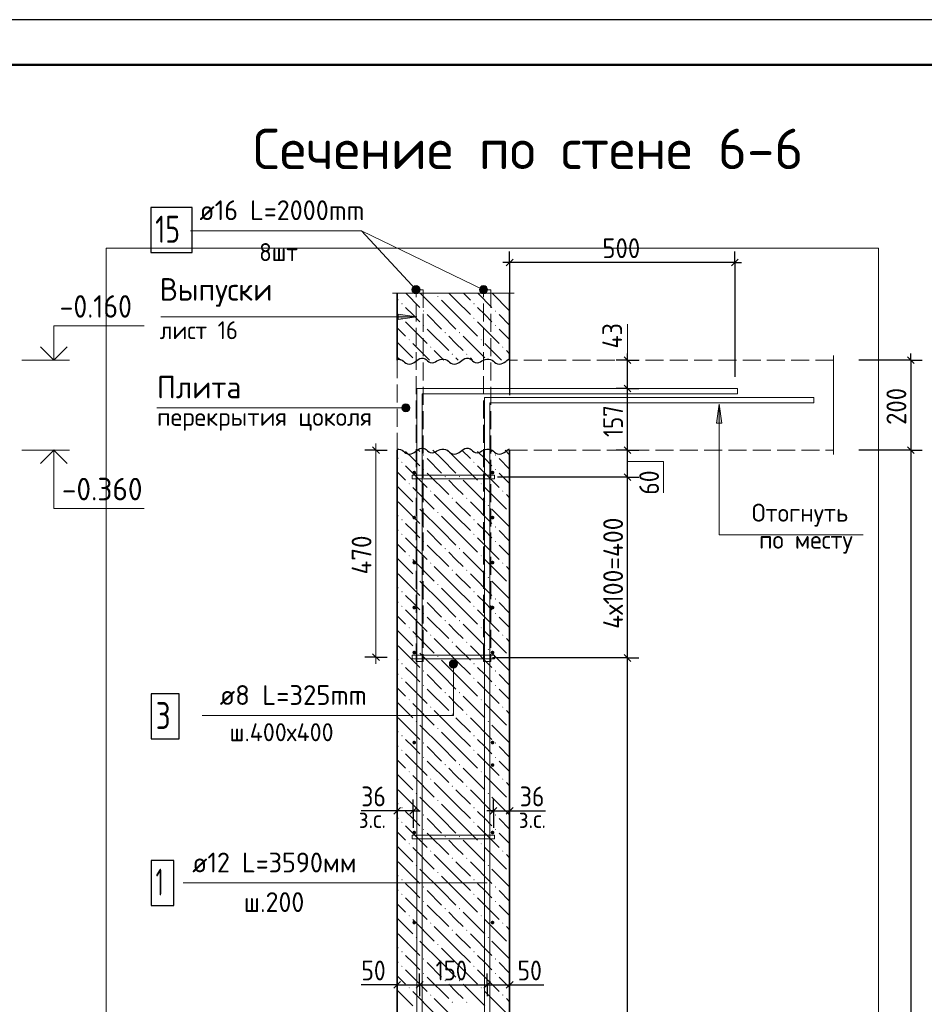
# Model space of a CAD drawing. Header units: millimetres. Extents: x 0 to 50400, y 0 to 35640.
# Tile 10 of 19: x 13155 to 25213, y 22511 to 35640. Entities that reach past the tile are written whole.
import ezdxf

# ---------------------------------------------------------------- set-up
doc = ezdxf.new("R2010")
doc.units = ezdxf.units.MM
doc.linetypes.add('______2', pattern=[324, 240, -84])
for name, color, linetype, lineweight in [('Standard', 7, 'Continuous', 25), ('Выпуски арматуры Г-обр.', 52, 'Continuous', 25), ('ЖБ Перекрытие верхний уровень', 7, 'Continuous', 35), ('ЖБ Пилон', 7, 'Continuous', 35), ('ЖБ Стена верхний уровень', 7, 'Continuous', 35), ('Заголовок чертежа', 7, 'Continuous', 25), ('Позиционная метка диаметр_ шаг', 7, 'Continuous', 13), ('Позиционная метка линия выноска', 7, 'Continuous', 13), ('Позиционная метка номер позиции', 7, 'Continuous', 13), ('Примечания', 7, 'Continuous', 13)]:
    doc.layers.add(name, color=color, linetype=linetype, lineweight=lineweight)
doc.layers.add('Размерная выноска', color=7, linetype='Continuous')
for name, color, linetype, true_color in [('Стена фоновая арматура У1', 7, '______2', 0xa0a0a0), ('Стена фоновая арматура Х1', 7, '______2', 0xa0a0a0), ('Стена фоновая затяжка С-обр.', 7, '______2', 0xa0a0a0)]:
    doc.layers.add(name, color=color, linetype=linetype, true_color=true_color)
doc.styles.add('ISOCPEUR', font='txt')

msp = doc.modelspace()

# ---------------------------------------------------------------- hatches: boundary and pattern name
at = {"layer": 'ЖБ Пилон', "linetype": 'Continuous', "lineweight": 18, "transparency": 33554687}
for points in [[(18722, 31947), (18730, 31955), (18738, 31947), (18730, 31939)], [(19682, 31947), (19686, 31951), (19686, 31943)], [(18242, 31851), (18250, 31859), (18258, 31851), (18250, 31843)], [(19202, 31851), (19210, 31859), (19218, 31851), (19210, 31843)], [(18242, 31659), (18250, 31667), (18258, 31659), (18250, 31651)], [(18530, 31755), (18538, 31763), (18546, 31755), (18538, 31747)], [(19202, 31659), (19210, 31667), (19218, 31659), (19210, 31651)], [(19490, 31755), (19498, 31763), (19506, 31755), (19498, 31747)], [(18530, 31563), (18538, 31571), (18546, 31563), (18538, 31555)], [(19490, 31563), (19498, 31571), (19506, 31563), (19498, 31555)], [(18338, 31371), (18346, 31379), (18354, 31371), (18346, 31363)], [(18818, 31467), (18826, 31475), (18834, 31467), (18826, 31459)], [(19010, 31467), (19018, 31475), (19026, 31467), (19018, 31459)], [(19298, 31371), (19306, 31379), (19314, 31371), (19306, 31363)], [(18626, 31275), (18634, 31283), (18642, 31275), (18634, 31267)], [(19586, 31275), (19594, 31283), (19602, 31275), (19594, 31267)], [(18914, 31179), (18922, 31187), (18930, 31179), (18922, 31171)], [(19106, 31179), (19114, 31187), (19122, 31179), (19114, 31171)]]:
    msp.add_hatch(color=7, dxfattribs=at).paths.add_polyline_path(points, flags=16)
at = {"layer": 'ЖБ Стена верхний уровень', "linetype": 'Continuous', "lineweight": 18, "transparency": 33554687}
for points in [[(18530, 29835), (18538, 29843), (18546, 29835), (18538, 29827)], [(19490, 29835), (19498, 29843), (19506, 29835), (19498, 29827)], [(18242, 29739), (18250, 29747), (18258, 29739), (18250, 29731)], [(19202, 29739), (19210, 29747), (19218, 29739), (19210, 29731)], [(18530, 29643), (18538, 29651), (18546, 29643), (18538, 29635)], [(18818, 29547), (18826, 29555), (18834, 29547), (18826, 29539)], [(19010, 29547), (19018, 29555), (19026, 29547), (19018, 29539)], [(19490, 29643), (19498, 29651), (19506, 29643), (19498, 29635)], [(18338, 29451), (18346, 29459), (18354, 29451), (18346, 29443)], [(19298, 29451), (19306, 29459), (19314, 29451), (19306, 29443)], [(18626, 29355), (18634, 29363), (18642, 29355), (18634, 29347)], [(19586, 29355), (19594, 29363), (19602, 29355), (19594, 29347)], [(18434, 29163), (18442, 29171), (18450, 29163), (18442, 29155)], [(18914, 29259), (18922, 29267), (18930, 29259), (18922, 29251)], [(19106, 29259), (19114, 29267), (19122, 29259), (19114, 29251)], [(19394, 29163), (19402, 29171), (19410, 29163), (19402, 29155)], [(18722, 29067), (18730, 29075), (18738, 29067), (18730, 29059)], [(19682, 29067), (19686, 29071), (19686, 29063)], [(18242, 28971), (18250, 28979), (18258, 28971), (18250, 28963)], [(19202, 28971), (19210, 28979), (19218, 28971), (19210, 28963)], [(18242, 28779), (18250, 28787), (18258, 28779), (18250, 28771)], [(18530, 28875), (18538, 28883), (18546, 28875), (18538, 28867)], [(19202, 28779), (19210, 28787), (19218, 28779), (19210, 28771)], [(19490, 28875), (19498, 28883), (19506, 28875), (19498, 28867)], [(18530, 28683), (18538, 28691), (18546, 28683), (18538, 28675)], [(19490, 28683), (19498, 28691), (19506, 28683), (19498, 28675)], [(18338, 28491), (18346, 28499), (18354, 28491), (18346, 28483)], [(18818, 28587), (18826, 28595), (18834, 28587), (18826, 28579)], [(19010, 28587), (19018, 28595), (19026, 28587), (19018, 28579)], [(19298, 28491), (19306, 28499), (19314, 28491), (19306, 28483)], [(18626, 28395), (18634, 28403), (18642, 28395), (18634, 28387)], [(19586, 28395), (19594, 28403), (19602, 28395), (19594, 28387)], [(18914, 28299), (18922, 28307), (18930, 28299), (18922, 28291)], [(19106, 28299), (19114, 28307), (19122, 28299), (19114, 28291)], [(18434, 28203), (18442, 28211), (18450, 28203), (18442, 28195)], [(18722, 28107), (18730, 28115), (18738, 28107), (18730, 28099)], [(19394, 28203), (19402, 28211), (19410, 28203), (19402, 28195)], [(19682, 28107), (19686, 28111), (19686, 28103)], [(18242, 28011), (18250, 28019), (18258, 28011), (18250, 28003)], [(19202, 28011), (19210, 28019), (19218, 28011), (19210, 28003)], [(18530, 27915), (18538, 27923), (18546, 27915), (18538, 27907)], [(19490, 27915), (19498, 27923), (19506, 27915), (19498, 27907)], [(18242, 27819), (18250, 27827), (18258, 27819), (18250, 27811)], [(18530, 27723), (18538, 27731), (18546, 27723), (18538, 27715)], [(19202, 27819), (19210, 27827), (19218, 27819), (19210, 27811)], [(19490, 27723), (19498, 27731), (19506, 27723), (19498, 27715)], [(18818, 27627), (18826, 27635), (18834, 27627), (18826, 27619)], [(19010, 27627), (19018, 27635), (19026, 27627), (19018, 27619)], [(18338, 27531), (18346, 27539), (18354, 27531), (18346, 27523)], [(18626, 27435), (18634, 27443), (18642, 27435), (18634, 27427)], [(19298, 27531), (19306, 27539), (19314, 27531), (19306, 27523)], [(19586, 27435), (19594, 27443), (19602, 27435), (19594, 27427)], [(18914, 27339), (18922, 27347), (18930, 27339), (18922, 27331)], [(19106, 27339), (19114, 27347), (19122, 27339), (19114, 27331)], [(18434, 27243), (18442, 27251), (18450, 27243), (18442, 27235)], [(19394, 27243), (19402, 27251), (19410, 27243), (19402, 27235)], [(18242, 27051), (18250, 27059), (18258, 27051), (18250, 27043)], [(18722, 27147), (18730, 27155), (18738, 27147), (18730, 27139)], [(19202, 27051), (19210, 27059), (19218, 27051), (19210, 27043)], [(19682, 27147), (19686, 27151), (19686, 27143)], [(18530, 26955), (18538, 26963), (18546, 26955), (18538, 26947)], [(19490, 26955), (19498, 26963), (19506, 26955), (19498, 26947)], [(18242, 26859), (18250, 26867), (18258, 26859), (18250, 26851)], [(19202, 26859), (19210, 26867), (19218, 26859), (19210, 26851)], [(18530, 26763), (18538, 26771), (18546, 26763), (18538, 26755)], [(18818, 26667), (18826, 26675), (18834, 26667), (18826, 26659)], [(19010, 26667), (19018, 26675), (19026, 26667), (19018, 26659)], [(19490, 26763), (19498, 26771), (19506, 26763), (19498, 26755)], [(18338, 26571), (18346, 26579), (18354, 26571), (18346, 26563)], [(19298, 26571), (19306, 26579), (19314, 26571), (19306, 26563)], [(18626, 26475), (18634, 26483), (18642, 26475), (18634, 26467)], [(19586, 26475), (19594, 26483), (19602, 26475), (19594, 26467)], [(18434, 26283), (18442, 26291), (18450, 26283), (18442, 26275)], [(18914, 26379), (18922, 26387), (18930, 26379), (18922, 26371)], [(19106, 26379), (19114, 26387), (19122, 26379), (19114, 26371)], [(19394, 26283), (19402, 26291), (19410, 26283), (19402, 26275)], [(18722, 26187), (18730, 26195), (18738, 26187), (18730, 26179)], [(19682, 26187), (19686, 26191), (19686, 26183)], [(18242, 26091), (18250, 26099), (18258, 26091), (18250, 26083)], [(18530, 25995), (18538, 26003), (18546, 25995), (18538, 25987)], [(19202, 26091), (19210, 26099), (19218, 26091), (19210, 26083)], [(19490, 25995), (19498, 26003), (19506, 25995), (19498, 25987)], [(18242, 25899), (18250, 25907), (18258, 25899), (18250, 25891)], [(19202, 25899), (19210, 25907), (19218, 25899), (19210, 25891)], [(18530, 25803), (18538, 25811), (18546, 25803), (18538, 25795)], [(19490, 25803), (19498, 25811), (19506, 25803), (19498, 25795)], [(18338, 25611), (18346, 25619), (18354, 25611), (18346, 25603)], [(18818, 25707), (18826, 25715), (18834, 25707), (18826, 25699)], [(19010, 25707), (19018, 25715), (19026, 25707), (19018, 25699)], [(19298, 25611), (19306, 25619), (19314, 25611), (19306, 25603)], [(18626, 25515), (18634, 25523), (18642, 25515), (18634, 25507)], [(19586, 25515), (19594, 25523), (19602, 25515), (19594, 25507)], [(18914, 25419), (18922, 25427), (18930, 25419), (18922, 25411)], [(19106, 25419), (19114, 25427), (19122, 25419), (19114, 25411)], [(18434, 25323), (18442, 25331), (18450, 25323), (18442, 25315)], [(18722, 25227), (18730, 25235), (18738, 25227), (18730, 25219)], [(19394, 25323), (19402, 25331), (19410, 25323), (19402, 25315)], [(19682, 25227), (19686, 25231), (19686, 25223)], [(18242, 25131), (18250, 25139), (18258, 25131), (18250, 25123)], [(19202, 25131), (19210, 25139), (19218, 25131), (19210, 25123)], [(18242, 24939), (18250, 24947), (18258, 24939), (18250, 24931)], [(18530, 25035), (18538, 25043), (18546, 25035), (18538, 25027)], [(19202, 24939), (19210, 24947), (19218, 24939), (19210, 24931)], [(19490, 25035), (19498, 25043), (19506, 25035), (19498, 25027)], [(18530, 24843), (18538, 24851), (18546, 24843), (18538, 24835)], [(19490, 24843), (19498, 24851), (19506, 24843), (19498, 24835)], [(18818, 24747), (18826, 24755), (18834, 24747), (18826, 24739)], [(19010, 24747), (19018, 24755), (19026, 24747), (19018, 24739)], [(18338, 24651), (18346, 24659), (18354, 24651), (18346, 24643)], [(18626, 24555), (18634, 24563), (18642, 24555), (18634, 24547)], [(19298, 24651), (19306, 24659), (19314, 24651), (19306, 24643)], [(19586, 24555), (19594, 24563), (19602, 24555), (19594, 24547)], [(18914, 24459), (18922, 24467), (18930, 24459), (18922, 24451)], [(19106, 24459), (19114, 24467), (19122, 24459), (19114, 24451)], [(18434, 24363), (18442, 24371), (18450, 24363), (18442, 24355)], [(19394, 24363), (19402, 24371), (19410, 24363), (19402, 24355)], [(18242, 24171), (18250, 24179), (18258, 24171), (18250, 24163)], [(18722, 24267), (18730, 24275), (18738, 24267), (18730, 24259)], [(19202, 24171), (19210, 24179), (19218, 24171), (19210, 24163)], [(19682, 24267), (19686, 24271), (19686, 24263)], [(18530, 24075), (18538, 24083), (18546, 24075), (18538, 24067)], [(19490, 24075), (19498, 24083), (19506, 24075), (19498, 24067)], [(18242, 23979), (18250, 23987), (18258, 23979), (18250, 23971)], [(19202, 23979), (19210, 23987), (19218, 23979), (19210, 23971)], [(18530, 23883), (18538, 23891), (18546, 23883), (18538, 23875)], [(18818, 23787), (18826, 23795), (18834, 23787), (18826, 23779)], [(19010, 23787), (19018, 23795), (19026, 23787), (19018, 23779)], [(19490, 23883), (19498, 23891), (19506, 23883), (19498, 23875)], [(18338, 23691), (18346, 23699), (18354, 23691), (18346, 23683)], [(19298, 23691), (19306, 23699), (19314, 23691), (19306, 23683)], [(18626, 23595), (18634, 23603), (18642, 23595), (18634, 23587)], [(18914, 23499), (18922, 23507), (18930, 23499), (18922, 23491)], [(19106, 23499), (19114, 23507), (19122, 23499), (19114, 23491)], [(19586, 23595), (19594, 23603), (19602, 23595), (19594, 23587)], [(18434, 23403), (18442, 23411), (18450, 23403), (18442, 23395)], [(19394, 23403), (19402, 23411), (19410, 23403), (19402, 23395)], [(18722, 23307), (18730, 23315), (18738, 23307), (18730, 23299)], [(19682, 23307), (19686, 23311), (19686, 23303)], [(18242, 23211), (18250, 23219), (18258, 23211), (18250, 23203)], [(18530, 23115), (18538, 23123), (18546, 23115), (18538, 23107)], [(19202, 23211), (19210, 23219), (19218, 23211), (19210, 23203)], [(19490, 23115), (19498, 23123), (19506, 23115), (19498, 23107)], [(18242, 23019), (18250, 23027), (18258, 23019), (18250, 23011)], [(19202, 23019), (19210, 23027), (19218, 23019), (19210, 23011)], [(18530, 22923), (18538, 22931), (18546, 22923), (18538, 22915)], [(19490, 22923), (19498, 22931), (19506, 22923), (19498, 22915)], [(18338, 22731), (18346, 22739), (18354, 22731), (18346, 22723)], [(18818, 22827), (18826, 22835), (18834, 22827), (18826, 22819)], [(19010, 22827), (19018, 22835), (19026, 22827), (19018, 22819)], [(19298, 22731), (19306, 22739), (19314, 22731), (19306, 22723)], [(18626, 22635), (18634, 22643), (18642, 22635), (18634, 22627)], [(19586, 22635), (19594, 22643), (19602, 22635), (19594, 22627)], [(18914, 22539), (18922, 22547), (18930, 22539), (18922, 22531)], [(19106, 22539), (19114, 22547), (19122, 22539), (19114, 22531)]]:
    msp.add_hatch(color=7, dxfattribs=at).paths.add_polyline_path(points, flags=16)
at = {"layer": 'Позиционная метка линия выноска', "linetype": 'Continuous', "lineweight": 13, "transparency": 33554687}
for points in [[(18426, 32093), (18387, 32056), (18386, 32029)], [(18426, 32093), (18386, 32029), (18454, 32092)], [(18454, 32092), (18386, 32029), (18399, 32004)], [(18387, 32056), (18426, 32093), (18402, 32080)], [(18454, 32092), (18399, 32004), (18478, 32077)], [(18478, 32077), (18399, 32004), (18422, 31989)], [(18478, 32077), (18422, 31989), (18491, 32052)], [(18491, 32052), (18422, 31989), (18450, 31988)], [(18491, 32052), (18450, 31988), (18490, 32024)], [(19285, 32036), (19308, 32085), (19290, 32064)], [(19308, 32085), (19285, 32036), (19294, 32010)], [(19308, 32085), (19294, 32010), (19334, 32094)], [(19334, 32094), (19294, 32010), (19315, 31992)], [(19334, 32094), (19315, 31992), (19362, 32089)], [(19362, 32089), (19315, 31992), (19342, 31987)], [(19362, 32089), (19342, 31987), (19383, 32070)], [(19383, 32070), (19342, 31987), (19368, 31996)], [(19383, 32070), (19368, 31996), (19392, 32044)], [(19392, 32044), (19368, 31996), (19387, 32017)], [(18490, 32024), (18450, 31988), (18475, 32001)], [(18257, 30438), (18257, 30492), (18249, 30465)], [(18276, 30418), (18276, 30511), (18257, 30492)], [(18276, 30418), (18257, 30492), (18257, 30438)], [(18303, 30411), (18303, 30519), (18276, 30511)], [(18303, 30411), (18276, 30511), (18276, 30418)], [(18330, 30418), (18330, 30511), (18303, 30519)], [(18330, 30418), (18303, 30519), (18303, 30411)], [(18350, 30438), (18350, 30492), (18330, 30511)], [(18350, 30438), (18330, 30511), (18330, 30418)], [(18350, 30492), (18350, 30438), (18357, 30465)], [(18882, 27048), (18990, 27048), (18983, 27075)], [(18882, 27048), (18983, 27075), (18890, 27075)], [(18890, 27021), (18990, 27048), (18882, 27048)], [(18890, 27075), (18983, 27075), (18963, 27095)], [(18890, 27075), (18963, 27095), (18909, 27095)], [(18890, 27021), (18983, 27021), (18990, 27048)], [(18909, 27095), (18963, 27095), (18936, 27102)], [(18909, 27002), (18983, 27021), (18890, 27021)], [(18909, 27002), (18963, 27002), (18983, 27021)], [(18963, 27002), (18909, 27002), (18936, 26994)]]:
    msp.add_hatch(color=7, dxfattribs=at).paths.add_polyline_path(points)
at = {"layer": 'Примечания', "linetype": 'Continuous', "lineweight": 13, "transparency": 33554687}
for points in [[(18198, 31643), (18450, 31679), (18198, 31715)], [(22513, 30261), (22477, 30513), (22441, 30261)]]:
    msp.add_hatch(color=7, dxfattribs=at).paths.add_polyline_path(points)
at = {"layer": 'Стена фоновая арматура У1', "linetype": 'Continuous', "lineweight": 13, "transparency": 33554687}
for points in [[(18438, 29601), (18436, 29611), (18431, 29618), (18423, 29624), (18414, 29625), (18405, 29624), (18397, 29618), (18392, 29611), (18390, 29601), (18392, 29592), (18397, 29584), (18405, 29579), (18414, 29577), (18423, 29579), (18431, 29584), (18436, 29592)], [(19482, 29601), (19480, 29611), (19475, 29618), (19467, 29624), (19458, 29625), (19449, 29624), (19441, 29618), (19436, 29611), (19434, 29601), (19436, 29592), (19441, 29584), (19449, 29579), (19458, 29577), (19467, 29579), (19475, 29584), (19480, 29592)], [(18438, 29001), (18436, 29011), (18431, 29018), (18423, 29024), (18414, 29025), (18405, 29024), (18397, 29018), (18392, 29011), (18390, 29001), (18392, 28992), (18397, 28984), (18405, 28979), (18414, 28977), (18423, 28979), (18431, 28984), (18436, 28992)], [(19482, 29001), (19480, 29011), (19475, 29018), (19467, 29024), (19458, 29025), (19449, 29024), (19441, 29018), (19436, 29011), (19434, 29001), (19436, 28992), (19441, 28984), (19449, 28979), (19458, 28977), (19467, 28979), (19475, 28984), (19480, 28992)], [(18438, 28401), (18436, 28411), (18431, 28418), (18423, 28424), (18414, 28425), (18405, 28424), (18397, 28418), (18392, 28411), (18390, 28401), (18392, 28392), (18397, 28384), (18405, 28379), (18414, 28377), (18423, 28379), (18431, 28384), (18436, 28392)], [(19482, 28401), (19480, 28411), (19475, 28418), (19467, 28424), (19458, 28425), (19449, 28424), (19441, 28418), (19436, 28411), (19434, 28401), (19436, 28392), (19441, 28384), (19449, 28379), (19458, 28377), (19467, 28379), (19475, 28384), (19480, 28392)], [(18438, 27801), (18436, 27811), (18431, 27818), (18423, 27824), (18414, 27825), (18405, 27824), (18397, 27818), (18392, 27811), (18390, 27801), (18392, 27792), (18397, 27784), (18405, 27779), (18414, 27777), (18423, 27779), (18431, 27784), (18436, 27792)], [(19482, 27801), (19480, 27811), (19475, 27818), (19467, 27824), (19458, 27825), (19449, 27824), (19441, 27818), (19436, 27811), (19434, 27801), (19436, 27792), (19441, 27784), (19449, 27779), (19458, 27777), (19467, 27779), (19475, 27784), (19480, 27792)], [(18438, 27201), (18436, 27211), (18431, 27218), (18423, 27224), (18414, 27225), (18405, 27224), (18397, 27218), (18392, 27211), (18390, 27201), (18392, 27192), (18397, 27184), (18405, 27179), (18414, 27177), (18423, 27179), (18431, 27184), (18436, 27192)], [(19482, 27201), (19480, 27211), (19475, 27218), (19467, 27224), (19458, 27225), (19449, 27224), (19441, 27218), (19436, 27211), (19434, 27201), (19436, 27192), (19441, 27184), (19449, 27179), (19458, 27177), (19467, 27179), (19475, 27184), (19480, 27192)], [(18438, 26001), (18436, 26011), (18431, 26018), (18423, 26024), (18414, 26025), (18405, 26024), (18397, 26018), (18392, 26011), (18390, 26001), (18392, 25992), (18397, 25984), (18405, 25979), (18414, 25977), (18423, 25979), (18431, 25984), (18436, 25992)], [(19482, 26001), (19480, 26011), (19475, 26018), (19467, 26024), (19458, 26025), (19449, 26024), (19441, 26018), (19436, 26011), (19434, 26001), (19436, 25992), (19441, 25984), (19449, 25979), (19458, 25977), (19467, 25979), (19475, 25984), (19480, 25992)], [(19482, 25701), (19480, 25711), (19475, 25718), (19467, 25724), (19458, 25725), (19449, 25724), (19441, 25718), (19436, 25711), (19434, 25701), (19436, 25692), (19441, 25684), (19449, 25679), (19458, 25677), (19467, 25679), (19475, 25684), (19480, 25692)], [(18438, 24801), (18436, 24811), (18431, 24818), (18423, 24824), (18414, 24825), (18405, 24824), (18397, 24818), (18392, 24811), (18390, 24801), (18392, 24792), (18397, 24784), (18405, 24779), (18414, 24777), (18423, 24779), (18431, 24784), (18436, 24792)], [(19482, 24801), (19480, 24811), (19475, 24818), (19467, 24824), (19458, 24825), (19449, 24824), (19441, 24818), (19436, 24811), (19434, 24801), (19436, 24792), (19441, 24784), (19449, 24779), (19458, 24777), (19467, 24779), (19475, 24784), (19480, 24792)], [(18438, 23601), (18436, 23611), (18431, 23618), (18423, 23624), (18414, 23625), (18405, 23624), (18397, 23618), (18392, 23611), (18390, 23601), (18392, 23592), (18397, 23584), (18405, 23579), (18414, 23577), (18423, 23579), (18431, 23584), (18436, 23592)], [(19482, 23601), (19480, 23611), (19475, 23618), (19467, 23624), (19458, 23625), (19449, 23624), (19441, 23618), (19436, 23611), (19434, 23601), (19436, 23592), (19441, 23584), (19449, 23579), (19458, 23577), (19467, 23579), (19475, 23584), (19480, 23592)]]:
    msp.add_hatch(color=7, dxfattribs=at).paths.add_polyline_path(points)

# ---------------------------------------------------------------- linework, layer by layer
at = {"layer": 'Standard', "color": 7, "linetype": 'Continuous', "lineweight": 25, "transparency": 33554687}
for p, q in [((19731, 32446), (19641, 32356)), ((22731, 32446), (22641, 32356)), ((21302, 31056), (21212, 31146)), ((24988, 31146), (25078, 31056)), ((21302, 30678), (21212, 30768)), ((17949, 29856), (17859, 29946)), ((21302, 29856), (21212, 29946)), ((24988, 29946), (25078, 29856)), ((21302, 29496), (21212, 29586)), ((17949, 27095), (17859, 27185)), ((21302, 27084), (21212, 27174)), ((18231, 25136), (18141, 25046)), ((18447, 25136), (18357, 25046)), ((19425, 25046), (19515, 25136)), ((19641, 25046), (19731, 25136)), ((18141, 22725), (18231, 22815)), ((18441, 22725), (18531, 22815)), ((19341, 22725), (19431, 22815)), ((19641, 22725), (19731, 22815))]:
    msp.add_line(p, q, dxfattribs=at)
at = {"layer": 'Standard', "color": 7, "linetype": 'Continuous', "lineweight": -3, "transparency": 33554687}
for p, q in [((19686, 32401), (19686, 32551)), ((22686, 32401), (22686, 32551)), ((19686, 32401), (19596, 32401)), ((19686, 32401), (19686, 32251)), ((19686, 32401), (19686, 30634)), ((22686, 32401), (19686, 32401)), ((22686, 32401), (22686, 32251)), ((22686, 32401), (22686, 30879)), ((22686, 32401), (22776, 32401)), ((21257, 31101), (21257, 31191)), ((25033, 31101), (25033, 31191)), ((21257, 31101), (21107, 31101)), ((21257, 31101), (21407, 31101)), ((21257, 31101), (21257, 31101)), ((21257, 30723), (21257, 31101)), ((25033, 31101), (24341, 31101)), ((25033, 31101), (24883, 31101)), ((25033, 31101), (25183, 31101)), ((21257, 30723), (21107, 30723)), ((21257, 30723), (21407, 30723)), ((21257, 30723), (21257, 30723)), ((21257, 29901), (21257, 30723)), ((17904, 29901), (17754, 29901)), ((17904, 29901), (18054, 29901)), ((17904, 29901), (17904, 29901)), ((21257, 29901), (21107, 29901)), ((21257, 29901), (21407, 29901)), ((21257, 29901), (21257, 29901)), ((21257, 29541), (21257, 29901)), ((25033, 29901), (24883, 29901)), ((25033, 29901), (25183, 29901)), ((25033, 29901), (25033, 13461)), ((21257, 29541), (21107, 29541)), ((21257, 29541), (21407, 29541)), ((21257, 27129), (21257, 29541)), ((17904, 27140), (17754, 27140)), ((17904, 27140), (18054, 27140)), ((17904, 27140), (17904, 27140)), ((21257, 27129), (21107, 27129)), ((21257, 27129), (21407, 27129)), ((18186, 25091), (18186, 25241)), ((18402, 25091), (18402, 25241)), ((19470, 25091), (19470, 25241)), ((19686, 25091), (19686, 25241)), ((18186, 25091), (18096, 25091)), ((18186, 25091), (18186, 24941)), ((18186, 25091), (18186, 25091)), ((18402, 25091), (18186, 25091)), ((18402, 25091), (18402, 24941)), ((18402, 25091), (18402, 24866)), ((18402, 25091), (18492, 25091)), ((19470, 25091), (19380, 25091)), ((19470, 25091), (19470, 24941)), ((19470, 25091), (19470, 24866)), ((19470, 25091), (19686, 25091)), ((19686, 25091), (19686, 24941)), ((19686, 25091), (19686, 25091)), ((19686, 25091), (19776, 25091)), ((18186, 22770), (18186, 22920)), ((18486, 22770), (18486, 22920)), ((19386, 22770), (19386, 22920)), ((19686, 22770), (19686, 22920)), ((18186, 22770), (18096, 22770)), ((18186, 22770), (18186, 22620)), ((18186, 22770), (18486, 22770)), ((18486, 22770), (18486, 22620)), ((18486, 22770), (19386, 22770)), ((19386, 22770), (19386, 22620)), ((19386, 22770), (19686, 22770)), ((19686, 22770), (19686, 22620)), ((19686, 22770), (19776, 22770))]:
    msp.add_line(p, q, dxfattribs=at)
at = {"layer": 'Standard', "color": 7, "linetype": 'Continuous', "lineweight": 13, "transparency": 33554687}
for p, q in [((21257, 31101), (21257, 31581)), ((13185, 31101), (13821, 31101)), ((17904, 29901), (17904, 29991)), ((13185, 29901), (13821, 29901)), ((17904, 27140), (17904, 27050))]:
    msp.add_line(p, q, dxfattribs=at)
at = {"layer": 'Standard', "color": 7, "linetype": 'Continuous', "lineweight": 25, "transparency": 33554687}
msp.add_lwpolyline([(0, 0), (50400, 0), (50400, 35640), (0, 35640), (0, 0)], close=True, dxfattribs=at)
at = {"layer": 'Standard', "color": 7, "linetype": 'Continuous', "lineweight": 50, "transparency": 33554687}
msp.add_lwpolyline([(2400, 35040), (49800, 35040), (49800, 600), (2400, 600), (2400, 35040)], close=True, dxfattribs=at)
at = {"layer": 'Standard', "color": 254, "linetype": 'Continuous', "lineweight": 13, "true_color": 0xc4c4ff, "transparency": 33554687}
msp.add_lwpolyline([(14309, 9792), (24604, 9792), (24604, 32592), (14309, 32592), (14309, 9792)], dxfattribs=at)
at = {"layer": 'Standard', "color": 7, "linetype": 'Continuous', "lineweight": 13, "transparency": 33554687}
for points in [[(13612, 31101), (13612, 31557), (14812, 31557)], [(13612, 29901), (13612, 29121), (14812, 29121)], [(17904, 27140), (17904, 28122), (17904, 28122), (17904, 29901)], [(21257, 29751), (21737, 29751), (21737, 29331)]]:
    msp.add_lwpolyline(points, dxfattribs=at)
at = {"layer": 'Standard', "color": 7, "linetype": 'Continuous', "lineweight": 35, "transparency": 33554687}
for points in [[(13434, 31280), (13612, 31101), (13790, 31280)], [(13434, 29723), (13612, 29901), (13790, 29723)]]:
    msp.add_lwpolyline(points, dxfattribs=at)
at = {"layer": 'Standard', "color": 7, "linetype": 'Continuous', "lineweight": -3, "transparency": 33554687}
for points in [[(25033, 31101), (25033, 30116), (25033, 30116), (25033, 29901)], [(25033, 29901), (25013, 29901), (25013, 29901), (25013, 29901), (25013, 29901), (24341, 29901)], [(21257, 29541), (21237, 29541), (21237, 29541), (21226, 29541), (21226, 29541), (19525, 29541)], [(21257, 27129), (21237, 27129), (21237, 27129), (21237, 27129), (21237, 27129), (21227, 27129), (21227, 27129), (19458, 27129)], [(21257, 13941), (21257, 14449), (21257, 14449), (21257, 27129)]]:
    msp.add_lwpolyline(points, dxfattribs=at)
at = {"layer": 'Выпуски арматуры Г-обр.', "color": 7, "linetype": 'Continuous', "lineweight": 25, "transparency": 33554687}
msp.add_lwpolyline([(14901, 32534), (15453, 32534), (15453, 33134), (14901, 33134), (14901, 32534)], dxfattribs=at)
at = {"layer": 'Выпуски арматуры Г-обр.', "color": 251, "linetype": '______2', "lineweight": 13, "true_color": 0x656565, "transparency": 33554687}
for points in [[(18534, 32040), (18534, 27081), (18438, 27081), (18438, 32040), (18534, 32040)], [(19434, 32040), (19434, 27081), (19338, 27081), (19338, 32040), (19434, 32040)]]:
    msp.add_lwpolyline(points, dxfattribs=at)
at = {"layer": 'ЖБ Перекрытие верхний уровень', "color": 7, "linetype": '______2', "lineweight": 18, "transparency": 33554687}
for p, q in [((18186, 31101), (18186, 29901)), ((24004, 31101), (19686, 31101)), ((19686, 29901), (24004, 29901))]:
    msp.add_line(p, q, dxfattribs=at)
at = {"layer": 'ЖБ Пилон', "color": 7, "linetype": 'Continuous', "lineweight": 35, "transparency": 33554687}
for p, q in [((18186, 31992), (18186, 31101)), ((19686, 31101), (19686, 31992))]:
    msp.add_line(p, q, dxfattribs=at)
at = {"layer": 'ЖБ Пилон', "color": 9, "linetype": 'Continuous', "lineweight": 18, "true_color": 0xc7c7c7, "transparency": 33554687}
for p, q in [((18186, 31915), (18202, 31899)), ((18301, 31992), (18490, 31803)), ((18778, 31707), (18493, 31992)), ((18970, 31899), (18877, 31992)), ((19069, 31992), (19162, 31899)), ((19261, 31992), (19450, 31803)), ((19686, 31759), (19453, 31992)), ((18394, 31707), (18298, 31803)), ((18778, 31899), (18970, 31707)), ((18970, 31899), (19162, 31707)), ((19354, 31707), (19258, 31803)), ((18186, 31723), (18202, 31707)), ((18490, 31611), (18394, 31707)), ((18586, 31707), (18778, 31515)), ((18778, 31707), (18970, 31515)), ((18970, 31707), (19258, 31419)), ((19450, 31611), (19354, 31707)), ((19546, 31707), (19686, 31567)), ((18186, 31531), (18298, 31419)), ((18298, 31611), (18586, 31323)), ((18586, 31515), (18874, 31227)), ((19258, 31611), (19546, 31323)), ((19546, 31515), (19686, 31375)), ((18970, 31323), (18874, 31419)), ((19066, 31419), (19354, 31131)), ((18186, 31339), (18394, 31131)), ((18394, 31323), (18616, 31101)), ((19066, 31227), (18970, 31323)), ((19354, 31323), (19576, 31101)), ((18202, 31131), (18232, 31101)), ((18808, 31101), (18682, 31227)), ((18970, 31131), (19000, 31101)), ((19162, 31131), (19192, 31101)), ((19686, 31183), (19642, 31227))]:
    msp.add_line(p, q, dxfattribs=at)
at = {"layer": 'ЖБ Стена верхний уровень', "color": 7, "linetype": 'Continuous', "lineweight": 35, "transparency": 33554687}
for p, q in [((18186, 29901), (18186, 13461)), ((19686, 13461), (19686, 29901))]:
    msp.add_line(p, q, dxfattribs=at)
at = {"layer": 'ЖБ Стена верхний уровень', "color": 9, "linetype": 'Continuous', "lineweight": 18, "true_color": 0xc7c7c7, "transparency": 33554687}
for p, q in [((18186, 29803), (18202, 29787)), ((18394, 29787), (18298, 29883)), ((18472, 29901), (18490, 29883)), ((18778, 29787), (18664, 29901)), ((18856, 29901), (18970, 29787)), ((19048, 29901), (19162, 29787)), ((19354, 29787), (19258, 29883)), ((19432, 29901), (19450, 29883)), ((19686, 29839), (19624, 29901)), ((18298, 29691), (18586, 29403)), ((18490, 29691), (18394, 29787)), ((18586, 29787), (18778, 29595)), ((18778, 29787), (18970, 29595)), ((18970, 29787), (19258, 29499)), ((19258, 29691), (19546, 29403)), ((19450, 29691), (19354, 29787)), ((19546, 29787), (19686, 29647)), ((18186, 29611), (18298, 29499)), ((18586, 29595), (18874, 29307)), ((19546, 29595), (19686, 29455)), ((18186, 29419), (18394, 29211)), ((18970, 29403), (18874, 29499)), ((19066, 29499), (19354, 29211)), ((18394, 29403), (18682, 29115)), ((18970, 29019), (18682, 29307)), ((19066, 29307), (18970, 29403)), ((19354, 29403), (19642, 29115)), ((19686, 29263), (19642, 29307)), ((18202, 29211), (18490, 28923)), ((18970, 29211), (19162, 29019)), ((19162, 29211), (19450, 28923)), ((18186, 29035), (18202, 29019)), ((18778, 28827), (18490, 29115)), ((18778, 29019), (18970, 28827)), ((18970, 29019), (19162, 28827)), ((19686, 28879), (19450, 29115)), ((18394, 28827), (18298, 28923)), ((19354, 28827), (19258, 28923)), ((18186, 28843), (18202, 28827)), ((18490, 28731), (18394, 28827)), ((18586, 28827), (18778, 28635)), ((18778, 28827), (18970, 28635)), ((18970, 28827), (19258, 28539)), ((19450, 28731), (19354, 28827)), ((19546, 28827), (19686, 28687)), ((18186, 28651), (18298, 28539)), ((18298, 28731), (18586, 28443)), ((18586, 28635), (18874, 28347)), ((19258, 28731), (19546, 28443)), ((19546, 28635), (19686, 28495)), ((18970, 28443), (18874, 28539)), ((19066, 28539), (19354, 28251)), ((18186, 28459), (18394, 28251)), ((18394, 28443), (18682, 28155)), ((19066, 28347), (18970, 28443)), ((19354, 28443), (19642, 28155)), ((18202, 28251), (18490, 27963)), ((18970, 28059), (18682, 28347)), ((18970, 28251), (19162, 28059)), ((19162, 28251), (19450, 27963)), ((19686, 28303), (19642, 28347)), ((18778, 27867), (18490, 28155)), ((19686, 27919), (19450, 28155)), ((18186, 28075), (18202, 28059)), ((18778, 28059), (18970, 27867)), ((18970, 28059), (19162, 27867)), ((18186, 27883), (18202, 27867)), ((18394, 27867), (18298, 27963)), ((18490, 27771), (18394, 27867)), ((18586, 27867), (18778, 27675)), ((18778, 27867), (18970, 27675)), ((18970, 27867), (19258, 27579)), ((19354, 27867), (19258, 27963)), ((19450, 27771), (19354, 27867)), ((19546, 27867), (19686, 27727)), ((18298, 27771), (18586, 27483)), ((19258, 27771), (19546, 27483)), ((18186, 27691), (18298, 27579)), ((18586, 27675), (18874, 27387)), ((18970, 27483), (18874, 27579)), ((19066, 27579), (19354, 27291)), ((19546, 27675), (19686, 27535)), ((18186, 27499), (18394, 27291)), ((18394, 27483), (18682, 27195)), ((19066, 27387), (18970, 27483)), ((19354, 27483), (19642, 27195)), ((18970, 27099), (18682, 27387)), ((19686, 27343), (19642, 27387)), ((18202, 27291), (18490, 27003)), ((18778, 26907), (18490, 27195)), ((18970, 27291), (19162, 27099)), ((19162, 27291), (19450, 27003)), ((19686, 26959), (19450, 27195)), ((18186, 27115), (18202, 27099)), ((18778, 27099), (18970, 26907)), ((18970, 27099), (19162, 26907)), ((18186, 26923), (18202, 26907)), ((18394, 26907), (18298, 27003)), ((19354, 26907), (19258, 27003)), ((18298, 26811), (18586, 26523)), ((18490, 26811), (18394, 26907)), ((18586, 26907), (18778, 26715)), ((18778, 26907), (18970, 26715)), ((18970, 26907), (19258, 26619)), ((19258, 26811), (19546, 26523)), ((19450, 26811), (19354, 26907)), ((19546, 26907), (19686, 26767)), ((18186, 26731), (18298, 26619)), ((18586, 26715), (18874, 26427)), ((19546, 26715), (19686, 26575)), ((18186, 26539), (18394, 26331)), ((18394, 26523), (18682, 26235)), ((18970, 26523), (18874, 26619)), ((19066, 26427), (18970, 26523)), ((19066, 26619), (19354, 26331)), ((19354, 26523), (19642, 26235)), ((18970, 26139), (18682, 26427)), ((19686, 26383), (19642, 26427)), ((18202, 26331), (18490, 26043)), ((18970, 26331), (19162, 26139)), ((19162, 26331), (19450, 26043)), ((18186, 26155), (18202, 26139)), ((18778, 25947), (18490, 26235)), ((18778, 26139), (18970, 25947)), ((18970, 26139), (19162, 25947)), ((19686, 25999), (19450, 26235)), ((18394, 25947), (18298, 26043)), ((19354, 25947), (19258, 26043)), ((18186, 25963), (18202, 25947)), ((18490, 25851), (18394, 25947)), ((18586, 25947), (18778, 25755)), ((18778, 25947), (18970, 25755)), ((18970, 25947), (19258, 25659)), ((19450, 25851), (19354, 25947)), ((19546, 25947), (19686, 25807)), ((18186, 25771), (18298, 25659)), ((18298, 25851), (18586, 25563)), ((18586, 25755), (18874, 25467)), ((19258, 25851), (19546, 25563)), ((19546, 25755), (19686, 25615)), ((18970, 25563), (18874, 25659)), ((19066, 25659), (19354, 25371)), ((18186, 25579), (18394, 25371)), ((18394, 25563), (18682, 25275)), ((19066, 25467), (18970, 25563)), ((19354, 25563), (19642, 25275)), ((18202, 25371), (18490, 25083)), ((18970, 25179), (18682, 25467)), ((18970, 25371), (19162, 25179)), ((19162, 25371), (19450, 25083)), ((19686, 25423), (19642, 25467)), ((18778, 24987), (18490, 25275)), ((19686, 25039), (19450, 25275)), ((18186, 25195), (18202, 25179)), ((18394, 24987), (18298, 25083)), ((18778, 25179), (18970, 24987)), ((18970, 25179), (19162, 24987)), ((19354, 24987), (19258, 25083)), ((18186, 25003), (18202, 24987)), ((18490, 24891), (18394, 24987)), ((18586, 24987), (18778, 24795)), ((18778, 24987), (18970, 24795)), ((18970, 24987), (19258, 24699)), ((19450, 24891), (19354, 24987)), ((19546, 24987), (19686, 24847)), ((18298, 24891), (18586, 24603)), ((19258, 24891), (19546, 24603)), ((18186, 24811), (18298, 24699)), ((18586, 24795), (18874, 24507)), ((18970, 24603), (18874, 24699)), ((19066, 24699), (19354, 24411)), ((19546, 24795), (19686, 24655)), ((18186, 24619), (18394, 24411)), ((18394, 24603), (18682, 24315)), ((19066, 24507), (18970, 24603)), ((19354, 24603), (19642, 24315)), ((18970, 24219), (18682, 24507)), ((19686, 24463), (19642, 24507)), ((18202, 24411), (18490, 24123)), ((18778, 24027), (18490, 24315)), ((18970, 24411), (19162, 24219)), ((19162, 24411), (19450, 24123)), ((19686, 24079), (19450, 24315)), ((18186, 24235), (18202, 24219)), ((18778, 24219), (18970, 24027)), ((18970, 24219), (19162, 24027)), ((18186, 24043), (18202, 24027)), ((18394, 24027), (18298, 24123)), ((18490, 23931), (18394, 24027)), ((18586, 24027), (18778, 23835)), ((18778, 24027), (18970, 23835)), ((18970, 24027), (19258, 23739)), ((19354, 24027), (19258, 24123)), ((19450, 23931), (19354, 24027)), ((19546, 24027), (19686, 23887)), ((18298, 23931), (18586, 23643)), ((19258, 23931), (19546, 23643)), ((18186, 23851), (18298, 23739)), ((18586, 23835), (18874, 23547)), ((19546, 23835), (19686, 23695)), ((18186, 23659), (18394, 23451)), ((18394, 23643), (18682, 23355)), ((18970, 23643), (18874, 23739)), ((19066, 23547), (18970, 23643)), ((19066, 23739), (19354, 23451)), ((19354, 23643), (19642, 23355)), ((18970, 23259), (18682, 23547)), ((19686, 23503), (19642, 23547)), ((18202, 23451), (18490, 23163)), ((18970, 23451), (19162, 23259)), ((19162, 23451), (19450, 23163)), ((18186, 23275), (18202, 23259)), ((18778, 23067), (18490, 23355)), ((18778, 23259), (18970, 23067)), ((18970, 23259), (19162, 23067)), ((19686, 23119), (19450, 23355)), ((18394, 23067), (18298, 23163)), ((19354, 23067), (19258, 23163)), ((18186, 23083), (18202, 23067)), ((18490, 22971), (18394, 23067)), ((18586, 23067), (18778, 22875)), ((18778, 23067), (18970, 22875)), ((18970, 23067), (19258, 22779)), ((19450, 22971), (19354, 23067)), ((19546, 23067), (19686, 22927)), ((18186, 22891), (18298, 22779)), ((18298, 22971), (18586, 22683)), ((18586, 22875), (18874, 22587)), ((19258, 22971), (19546, 22683)), ((19546, 22875), (19686, 22735)), ((18970, 22683), (18874, 22779)), ((19066, 22779), (19354, 22491)), ((18186, 22699), (18394, 22491)), ((18394, 22683), (18682, 22395)), ((18970, 22299), (18682, 22587)), ((19066, 22587), (18970, 22683)), ((19354, 22683), (19642, 22395)), ((19686, 22543), (19642, 22587))]:
    msp.add_line(p, q, dxfattribs=at)
at = {"layer": 'Позиционная метка линия выноска', "color": 7, "linetype": 'Continuous', "lineweight": 13, "transparency": 33554687}
for p, q in [((17712, 32826), (19338, 32040)), ((18402, 32080), (18402, 32080)), ((18478, 32077), (18478, 32077)), ((19290, 32064), (19290, 32064)), ((19362, 32089), (19362, 32089)), ((18399, 32004), (18399, 32004)), ((18475, 32001), (18475, 32001)), ((19315, 31992), (19315, 31992)), ((19387, 32017), (19387, 32017)), ((18303, 30465), (14985, 30465)), ((18249, 30465), (18249, 30465)), ((18303, 30519), (18303, 30519)), ((18357, 30465), (18357, 30465)), ((18303, 30411), (18303, 30411)), ((18882, 27048), (18882, 27048)), ((18936, 27102), (18936, 27102)), ((18990, 27048), (18990, 27048)), ((18936, 26994), (18936, 26994)), ((15335, 24129), (19386, 24129))]:
    msp.add_line(p, q, dxfattribs=at)
for points in [[(15432, 32826), (17712, 32826), (18438, 32040)], [(15587, 26362), (18936, 26362), (18936, 27048)]]:
    msp.add_lwpolyline(points, dxfattribs=at)
for centre in [(18438, 32040), (19338, 32040), (18303, 30465), (18936, 27048)]:
    msp.add_circle(centre, 54, dxfattribs=at)
at = {"layer": 'Примечания', "color": 7, "linetype": 'Continuous', "lineweight": 13, "transparency": 33554687}
for p, q in [((15035, 31679), (18450, 31679)), ((18198, 31679), (18180, 31679)), ((18450, 31679), (18198, 31715)), ((18198, 31715), (18198, 31643)), ((18198, 31643), (18450, 31679)), ((18450, 31679), (18450, 31679)), ((18450, 31679), (18450, 31679)), ((18450, 31679), (18450, 31679)), ((22477, 30513), (22441, 30261)), ((22477, 28773), (22477, 30513)), ((22477, 30513), (22477, 30513)), ((22477, 30513), (22477, 30513)), ((22477, 30513), (22477, 30513)), ((22513, 30261), (22477, 30513)), ((22441, 30261), (22513, 30261)), ((22477, 30261), (22477, 30243)), ((24397, 28773), (22477, 28773))]:
    msp.add_line(p, q, dxfattribs=at)
at = {"layer": 'Примечания', "color": 7, "linetype": 'Continuous', "lineweight": 25, "transparency": 33554687}
for points in [[(18186, 31112), (18208, 31112), (18232, 31109), (18254, 31101), (18271, 31088), (18286, 31072), (18304, 31059), (18326, 31051), (18349, 31046), (18373, 31052), (18394, 31060), (18415, 31070), (18433, 31083), (18450, 31096), (18467, 31110), (18487, 31121), (18510, 31127), (18534, 31126), (18558, 31119), (18575, 31107), (18591, 31092), (18607, 31078), (18628, 31068), (18652, 31065), (18675, 31071), (18696, 31080), (18717, 31091), (18738, 31100), (18758, 31110), (18781, 31115), (18786, 31115)], [(18786, 31112), (18808, 31112), (18832, 31109), (18854, 31101), (18871, 31088), (18886, 31072), (18904, 31059), (18926, 31051), (18949, 31046), (18973, 31052), (18994, 31060), (19015, 31070), (19033, 31083), (19050, 31096), (19067, 31110), (19087, 31121), (19110, 31127), (19134, 31126), (19158, 31119), (19175, 31107), (19191, 31092), (19207, 31078), (19228, 31068), (19252, 31065), (19275, 31071), (19296, 31080), (19317, 31091), (19338, 31100), (19358, 31110), (19381, 31115), (19386, 31115)], [(19386, 31112), (19408, 31112), (19432, 31109), (19454, 31101), (19471, 31088), (19486, 31072), (19504, 31059), (19526, 31051), (19549, 31046), (19573, 31052), (19594, 31060), (19615, 31070), (19633, 31083), (19650, 31096), (19667, 31110), (19686, 31120)], [(18186, 29912), (18208, 29912), (18232, 29909), (18254, 29901), (18271, 29888), (18286, 29872), (18304, 29859), (18326, 29851), (18349, 29846), (18373, 29852), (18394, 29860), (18415, 29870), (18433, 29883), (18450, 29896), (18467, 29910), (18487, 29921), (18510, 29927), (18534, 29926), (18558, 29919), (18575, 29907), (18591, 29892), (18607, 29878), (18628, 29868), (18652, 29865), (18675, 29871), (18696, 29880), (18717, 29891), (18738, 29900), (18758, 29910), (18781, 29915), (18786, 29915)], [(18786, 29912), (18808, 29912), (18832, 29909), (18854, 29901), (18871, 29888), (18886, 29872), (18904, 29859), (18926, 29851), (18949, 29846), (18973, 29852), (18994, 29860), (19015, 29870), (19033, 29883), (19050, 29896), (19067, 29910), (19087, 29921), (19110, 29927), (19134, 29926), (19158, 29919), (19175, 29907), (19191, 29892), (19207, 29878), (19228, 29868), (19252, 29865), (19275, 29871), (19296, 29880), (19317, 29891), (19338, 29900), (19358, 29910), (19381, 29915), (19386, 29915)], [(19386, 29912), (19408, 29912), (19432, 29909), (19454, 29901), (19471, 29888), (19486, 29872), (19504, 29859), (19526, 29851), (19549, 29846), (19573, 29852), (19594, 29860), (19615, 29870), (19633, 29883), (19650, 29896), (19667, 29910), (19686, 29920)]]:
    msp.add_lwpolyline(points, dxfattribs=at)
at = {"layer": 'Размерная выноска', "color": 7, "linetype": 'Continuous', "lineweight": 13, "transparency": 33554687}
for p, q in [((18126, 31992), (19746, 31992)), ((24004, 31161), (24004, 29841))]:
    msp.add_line(p, q, dxfattribs=at)
at = {"layer": 'Размерная выноска', "color": 7, "linetype": 'Continuous', "lineweight": -3, "transparency": 33554687}
for p, q in [((18186, 25091), (17706, 25091)), ((19686, 25091), (20166, 25091)), ((18186, 22770), (17706, 22770)), ((19660, 22770), (20140, 22770))]:
    msp.add_line(p, q, dxfattribs=at)
at = {"layer": 'Стена фоновая арматура Х1', "color": 7, "linetype": 'Continuous', "lineweight": 18, "transparency": 33554687}
for points in [[(18450, 13461), (18450, 30723), (22722, 30723), (22722, 30651), (18522, 30651), (18522, 13461), (18450, 13461)], [(19350, 13461), (19350, 30603), (23742, 30603), (23742, 30531), (19422, 30531), (19422, 13461), (19350, 13461)]]:
    msp.add_lwpolyline(points, dxfattribs=at)
at = {"layer": 'Стена фоновая арматура Х1', "color": 7, "linetype": 'Continuous', "lineweight": 25, "transparency": 33554687}
msp.add_lwpolyline([(14909, 23829), (15209, 23829), (15209, 24429), (14909, 24429), (14909, 23829)], dxfattribs=at)
at = {"layer": 'Стена фоновая затяжка С-обр.', "color": 98, "linetype": 'Continuous', "lineweight": 13, "true_color": 0x005000, "transparency": 33554687}
for points in [[(19485, 29517), (18387, 29517), (18387, 29565), (19485, 29565), (19485, 29517)], [(19485, 27117), (18387, 27117), (18387, 27165), (19485, 27165), (19485, 27117)], [(19485, 24717), (18387, 24717), (18387, 24765), (19485, 24765), (19485, 24717)]]:
    msp.add_lwpolyline(points, dxfattribs=at)
at = {"layer": 'Стена фоновая затяжка С-обр.', "color": 7, "linetype": 'Continuous', "lineweight": 25, "transparency": 33554687}
msp.add_lwpolyline([(14909, 26050), (15281, 26050), (15281, 26650), (14909, 26650), (14909, 26050)], dxfattribs=at)

# ---------------------------------------------------------------- texts
at = {"layer": 'Standard', "color": 7, "linetype": 'Continuous', "lineweight": 25, "transparency": 33554687, "attachment_point": 7, "style": 'ISOCPEUR'}
for s, insert, char_height, width in [('\\W0.91;500', (20922, 32461), 264, 674.38), ('\\W0.90;-0.160', (13687, 31667), 300, 1214.13), ('\\W0.95;-0.360', (13717, 29231), 300, 1281.43), ('\\W0.87;36', (17708, 25151), 264, 484.73), ('\\W0.87;36', (19821, 25151), 264, 484.73), ('\\W0.87;50', (17709, 22830), 264, 484.71), ('\\W0.83;150', (18699, 22830), 264, 610.3), ('\\W0.87;50', (19791, 22830), 264, 484.71)]:
    msp.add_mtext(s, dxfattribs=dict(at, insert=insert, char_height=char_height, width=width))
at = {"layer": 'Standard', "color": 7, "linetype": 'Continuous', "lineweight": 25, "transparency": 33554687, "char_height": 264, "attachment_point": 7, "rotation": 90, "style": 'ISOCPEUR'}
for s, insert, width in [('\\W0.88;43', (21185, 31256), 512.16), ('\\W0.91;200', (24973, 30237), 674.39), ('\\W0.83;157', (21197, 30075), 610.29), ('\\W0.87;60', (21677, 29306), 484.71), ('\\W0.94;4х100=400', (21197, 27517), 1786.16), ('\\W0.92;470', (17844, 28243), 701.33)]:
    msp.add_mtext(s, dxfattribs=dict(at, insert=insert, width=width))
at = {"layer": 'Standard', "color": 7, "linetype": 'Continuous', "lineweight": 18, "transparency": 33554687, "char_height": 240, "attachment_point": 7, "style": 'ISOCPEUR'}
for s, insert, width in [('\\W0.97;ш.400х400', (15951, 26019), 1627.26), ('\\W0.90;з.с.', (17675, 24862), 551.93), ('\\W0.90;з.с.', (19808, 24862), 551.93)]:
    msp.add_mtext(s, dxfattribs=dict(at, insert=insert, width=width))
at = {"layer": 'Выпуски арматуры Г-обр.', "color": 7, "linetype": 'Continuous', "lineweight": 13, "transparency": 33554687, "attachment_point": 7, "style": 'ISOCPEUR'}
for s, insert, char_height, width in [('\\W0.96;ø16 L=2000mm ', (15552, 32967), 264, 2580.62), ('\\W0.75;15', (14961, 32666), 360, 566.75)]:
    msp.add_mtext(s, dxfattribs=dict(at, insert=insert, char_height=char_height, width=width))
at = {"layer": 'Заголовок чертежа', "color": 7, "linetype": 'Continuous', "lineweight": 50, "transparency": 33554687, "insert": (16264, 33647), "char_height": 540, "width": 7713.79, "attachment_point": 7, "style": 'ISOCPEUR'}
msp.add_mtext('\\W0.99;Сечение по стене 6-6', dxfattribs=at)
at = {"layer": 'Позиционная метка диаметр_ шаг', "color": 7, "linetype": 'Continuous', "lineweight": 25, "transparency": 33554687, "attachment_point": 7, "style": 'ISOCPEUR'}
for s, insert, char_height, width in [('\\W0.95;Плита', (14985, 30591), 300, 1311.98), ('\\W0.98;перекрытия цоколя', (14985, 30159), 240, 3044.07)]:
    msp.add_mtext(s, dxfattribs=dict(at, insert=insert, char_height=char_height, width=width))
at = {"layer": 'Позиционная метка диаметр_ шаг', "color": 7, "linetype": 'Continuous', "lineweight": 18, "transparency": 33554687, "char_height": 240, "attachment_point": 7, "style": 'ISOCPEUR'}
for s, insert, width in [('\\W0.97;Отогнуть', (22914, 28881), 1579.28), ('\\W0.97;по месту', (23010, 28521), 1483.3)]:
    msp.add_mtext(s, dxfattribs=dict(at, insert=insert, width=width))
at = {"layer": 'Позиционная метка номер позиции', "color": 7, "linetype": 'Continuous', "lineweight": 18, "transparency": 33554687, "insert": (16347, 32421), "char_height": 240, "width": 710.84, "attachment_point": 7, "style": 'ISOCPEUR'}
msp.add_mtext('\\W0.93;8шт', dxfattribs=at)
at = {"layer": 'Позиционная метка номер позиции', "color": 7, "linetype": 'Continuous', "lineweight": 25, "transparency": 33554687, "attachment_point": 7, "style": 'ISOCPEUR'}
for s, insert, char_height, width in [('\\W0.96;Выпуски', (15022, 31812), 300, 1643.32), ('\\W0.92;лист 16', (15022, 31380), 240, 1238.2)]:
    msp.add_mtext(s, dxfattribs=dict(at, insert=insert, char_height=char_height, width=width))
at = {"layer": 'Стена фоновая арматура Х1', "color": 7, "linetype": 'Continuous', "lineweight": 13, "transparency": 33554687, "attachment_point": 7, "style": 'ISOCPEUR'}
for s, insert, char_height, width in [('\\W0.96;ø12 L=3590мм ', (15455, 24270), 264, 2527.61), ('\\W0.56;1', (14969, 23961), 360, 280), ('\\W0.95;ш.200 ', (16142, 23742), 264, 1154.56)]:
    msp.add_mtext(s, dxfattribs=dict(at, insert=insert, char_height=char_height, width=width))
at = {"layer": 'Стена фоновая затяжка С-обр.', "color": 7, "linetype": 'Continuous', "lineweight": 13, "transparency": 33554687, "attachment_point": 7, "style": 'ISOCPEUR'}
for s, insert, char_height, width in [('\\W0.98;ø8 L=325mm ', (15821, 26503), 264, 2266.23), ('\\W0.78;3', (14969, 26182), 360, 391.69)]:
    msp.add_mtext(s, dxfattribs=dict(at, insert=insert, char_height=char_height, width=width))

doc.saveas('drawing.dxf')
